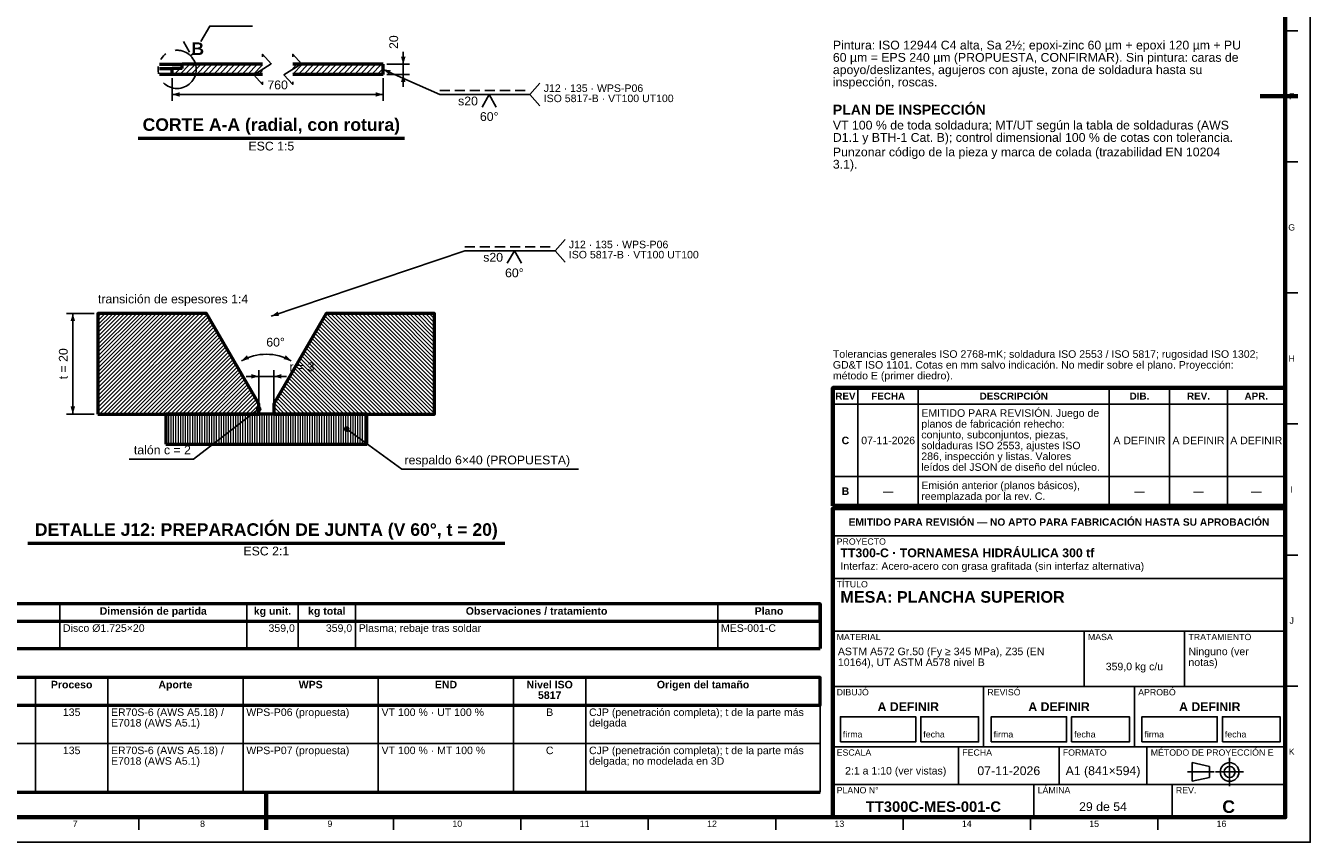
# Model space of a CAD drawing. Header units: millimetres. Extents: x 0 to 841, y 0 to 594.
# Tile 2 of 3: x 330 to 841, y 0 to 325. Entities that reach past the tile are written whole.
import ezdxf
from ezdxf.enums import TextEntityAlignment as Align

# ---------------------------------------------------------------- set-up
doc = ezdxf.new("R2010")
doc.units = ezdxf.units.MM
for name, pattern in [('EJE', [31, 20, -4, 3, -4]), ('FANTASMA', [35, 18, -4, 3, -3, 3, -4]), ('OCULTO', [6, 4, -2])]:
    doc.linetypes.add(name, pattern=pattern)
for name, color, linetype, lineweight in [('ACH', 7, 'CONTINUOUS', 13), ('COTA', 7, 'CONTINUOUS', 25), ('EJE', 7, 'EJE', 25), ('FANT', 7, 'FANTASMA', 25), ('FINA', 7, 'CONTINUOUS', 25), ('MARCO', 7, 'CONTINUOUS', 70), ('OCU', 7, 'OCULTO', 25), ('TXT', 7, 'CONTINUOUS', 25), ('VIS', 7, 'CONTINUOUS', 50)]:
    doc.layers.add(name, color=color, linetype=linetype, lineweight=lineweight)
doc.styles.add('STD', font='LiberationSans-Regular.ttf')
doc.styles.add('STDB', font='LiberationSans-Bold.ttf')

msp = doc.modelspace()

# ---------------------------------------------------------------- hatches: boundary and pattern name
at = {"layer": 'ACH'}
h = msp.add_hatch(dxfattribs=at)
h.set_pattern_fill('ANSI31', scale=0.5)
h.paths.add_polyline_path([(388.03, 305.74), (388.03, 308.14), (392.03, 308.14), (392.03, 309.74), (424.03, 309.74), (424.03, 305.74)])
h = msp.add_hatch(dxfattribs=at)
h.set_pattern_fill('ANSI31', scale=0.5)
h.paths.add_polyline_path([(436.03, 305.74), (436.03, 309.74), (472.03, 309.74), (472.03, 305.74)])
h = msp.add_hatch(dxfattribs=at)
h.set_pattern_fill('ANSI31', scale=0.35)
h.paths.add_polyline_path([(358.53, 170.52), (422.53, 170.52), (422.53, 174.52), (401.75, 210.52), (358.53, 210.52)])
h = msp.add_hatch(dxfattribs=at)
h.set_pattern_fill('ANSI31', scale=0.35, angle=90)
h.paths.add_polyline_path([(428.53, 170.52), (492.53, 170.52), (492.53, 210.52), (449.32, 210.52), (428.53, 174.52)])
h = msp.add_hatch(dxfattribs=at)
h.set_pattern_fill('ANSI31', scale=0.3, angle=45)
h.paths.add_polyline_path([(385.53, 158.52), (465.53, 158.52), (465.53, 170.52), (385.53, 170.52)])
h = msp.add_hatch(color=7, dxfattribs=at)
h.dxf.hatch_style = 1
h.paths.add_polyline_path([(423.33, 172.52), (423.1, 173.08), (422.53, 173.32), (421.97, 173.08), (421.73, 172.52), (421.97, 171.95), (422.53, 171.72), (423.1, 171.95)])
h = msp.add_hatch(color=7, dxfattribs=at)
h.dxf.hatch_style = 1
h.paths.add_polyline_path([(458.33, 164.52), (458.1, 165.08), (457.53, 165.32), (456.97, 165.08), (456.73, 164.52), (456.97, 163.95), (457.53, 163.72), (458.1, 163.95)])

# ---------------------------------------------------------------- linework, layer by layer
at = {"layer": 'COTA'}
for p, q in [((480.03, 309.74), (480.03, 314.74)), ((472.03, 307.74), (494.53, 297.74)), ((473.53, 309.74), (482.53, 309.74)), ((480.03, 305.74), (480.03, 309.74)), ((388.03, 304.24), (388.03, 295.24)), ((472.03, 304.24), (472.03, 295.24)), ((473.53, 305.74), (482.53, 305.74)), ((480.03, 305.74), (480.03, 300.74)), ((530.43, 297.74), (534.43, 302.24)), ((388.03, 297.74), (472.03, 297.74)), ((494.53, 297.74), (530.43, 297.74)), ((530.43, 297.74), (534.43, 293.24)), ((427.53, 209.52), (504.53, 235.52)), ((504.53, 235.52), (540.43, 235.52)), ((540.43, 235.52), (544.43, 240.02)), ((540.43, 235.52), (544.43, 231.02)), ((357.03, 210.52), (346.03, 210.52)), ((348.53, 170.52), (348.53, 210.52)), ((422.53, 185.52), (417.53, 185.52)), ((422.53, 174.02), (422.53, 188.02)), ((422.53, 185.52), (428.53, 185.52)), ((428.53, 174.02), (428.53, 188.02)), ((428.53, 185.52), (433.53, 185.52)), ((357.03, 170.52), (346.03, 170.52)), ((422.53, 172.52), (396.53, 152.52)), ((457.53, 164.52), (479.53, 148.52)), ((396.53, 152.52), (370.92, 152.52)), ((479.53, 148.52), (549.73, 148.52))]:
    msp.add_line(p, q, dxfattribs=at)
for points in [[(399.53, 318.84), (403.03, 324.94), (420.02, 324.94)], [(392.53, 318.84), (395.01, 314.53)], [(511.44, 292.74), (514.24, 297.74), (517.04, 292.74)], [(521.44, 230.52), (524.24, 235.52), (527.04, 230.52)]]:
    msp.add_lwpolyline(points, dxfattribs=at)
for centre in [(422.53, 172.52), (457.53, 164.52)]:
    msp.add_circle(centre, 0.8, dxfattribs=at)
msp.add_arc((425.53, 174.52), 19.8, 60, 120, dxfattribs=at)
for points in [[(480.03, 309.74), (480.93, 312.74), (479.13, 312.74)], [(472.03, 307.74), (474.41, 305.7), (475.14, 307.35)], [(480.03, 305.74), (479.13, 302.74), (480.93, 302.74)], [(388.03, 297.74), (391.03, 296.84), (391.03, 298.64)], [(472.03, 297.74), (469.03, 298.64), (469.03, 296.84)], [(348.53, 210.52), (347.63, 207.52), (349.43, 207.52)], [(427.53, 209.52), (430.67, 209.62), (430.09, 211.33)], [(415.63, 191.66), (418.68, 192.38), (417.78, 193.94)], [(435.43, 191.66), (433.29, 193.94), (432.39, 192.38)], [(422.53, 185.52), (419.53, 186.42), (419.53, 184.62)], [(428.53, 185.52), (431.53, 184.62), (431.53, 186.42)], [(348.53, 170.52), (349.43, 173.52), (347.63, 173.52)]]:
    msp.add_solid(points, dxfattribs=at)
at = {"layer": 'EJE'}
for p, q in [((808.88, 22.42), (808.88, 33.58)), ((792.14, 28), (802.68, 28)), ((803.3, 28), (814.46, 28))]:
    msp.add_line(p, q, dxfattribs=at)
at = {"layer": 'FANT'}
msp.add_line((395.41, 313.12), (396.24, 313.95), dxfattribs=at)
msp.add_circle((390.03, 307.74), 7.6, dxfattribs=at)
at = {"layer": 'FINA'}
for p, q in [((831, 323.09), (836, 323.09)), ((831, 270.91), (836, 270.91)), ((831, 218.73), (836, 218.73)), ((661, 134), (661, 180.9)), ((685, 134), (685, 180.9)), ((761, 134), (761, 180.9)), ((785, 134), (785, 180.9)), ((808, 134), (808, 180.9)), ((651, 174.4), (831, 174.4)), ((831, 166.55), (836, 166.55)), ((651, 145.6), (831, 145.6)), ((651, 134), (831, 134)), ((651, 133), (831, 133)), ((651, 122), (831, 122)), ((831, 114.36), (836, 114.36)), ((651, 105), (831, 105)), ((343.31, 94.9), (343.31, 77.1)), ((417.78, 94.9), (417.78, 77.1)), ((438.2, 94.9), (438.2, 77.1)), ((461.02, 94.9), (461.02, 77.1)), ((605.16, 94.9), (605.16, 77.1)), ((25, 88.1), (646, 88.1)), ((651, 84), (831, 84)), ((751, 62), (751, 84)), ((791, 62), (791, 84)), ((333.71, 65.6), (333.71, 20)), ((362.42, 65.6), (362.42, 20)), ((416.27, 65.6), (416.27, 20)), ((470.11, 65.6), (470.11, 20)), ((523.95, 65.6), (523.95, 20)), ((552.67, 65.6), (552.67, 20)), ((646, 65.6), (646, 20)), ((651, 62), (831, 62)), ((711, 38), (711, 62)), ((771, 38), (771, 62)), ((831, 62.18), (836, 62.18)), ((25, 54.6), (646, 54.6)), ((25, 39.4), (646, 39.4)), ((651, 38), (831, 38)), ((701, 23), (701, 38)), ((741, 23), (741, 38)), ((776, 23), (776, 38)), ((651, 23), (831, 23)), ((731, 10), (731, 23)), ((786, 10), (786, 23)), ((374.81, 10), (374.81, 5)), ((425.5, 10), (425.5, 5)), ((476.19, 10), (476.19, 5)), ((526.88, 10), (526.88, 5)), ((577.56, 10), (577.56, 5)), ((628.25, 10), (628.25, 5)), ((678.94, 10), (678.94, 5)), ((729.62, 10), (729.62, 5)), ((780.31, 10), (780.31, 5))]:
    msp.add_line(p, q, dxfattribs=at)
for points in [[(0, 0), (841, 0), (841, 594), (0, 594)], [(654, 40), (684, 40), (684, 50), (654, 50)], [(686, 40), (709, 40), (709, 50), (686, 50)], [(714, 40), (744, 40), (744, 50), (714, 50)], [(746, 40), (769, 40), (769, 50), (746, 50)], [(774, 40), (804, 40), (804, 50), (774, 50)], [(806, 40), (829, 40), (829, 50), (806, 50)], [(794, 24.28), (800.82, 25.83), (800.82, 30.17), (794, 31.72)]]:
    msp.add_lwpolyline(points, close=True, dxfattribs=at)
for points in [[(424.03, 302.74), (424.03, 301.74), (420.53, 305.54), (427.53, 309.94), (424.03, 313.74), (424.03, 312.74)], [(436.03, 302.74), (436.03, 301.74), (432.53, 305.54), (439.53, 309.94), (436.03, 313.74), (436.03, 312.74)]]:
    msp.add_lwpolyline(points, dxfattribs=at)
for radius in [3.72, 2.17]:
    msp.add_circle((808.88, 28), radius, dxfattribs=at)
at = {"layer": 'MARCO'}
for p, q in [((836, 297), (821, 297)), ((425.5, 5), (425.5, 20))]:
    msp.add_line(p, q, dxfattribs=at)
for points in [[(20, 10), (831, 10), (831, 584), (20, 584)], [(651, 134), (831, 134), (831, 180.9), (651, 180.9)], [(651, 10), (831, 10), (831, 133), (651, 133)]]:
    msp.add_lwpolyline(points, close=True, dxfattribs=at)
at = {"layer": 'OCU'}
for p, q in [((494.53, 299.34), (530.43, 299.34)), ((504.53, 237.12), (540.43, 237.12))]:
    msp.add_line(p, q, dxfattribs=at)
at = {"layer": 'VIS'}
for p, q in [((374.51, 280.34), (480.56, 280.34)), ((330.63, 119.12), (520.44, 119.12)), ((646, 94.9), (646, 77.1)), ((25, 77.1), (646, 77.1)), ((25, 20), (646, 20))]:
    msp.add_line(p, q, dxfattribs=at)
for points in [[(383.03, 309.74), (383.15, 309.74), (383.27, 309.74), (383.39, 309.74), (383.51, 309.74), (383.63, 309.74), (383.75, 309.74), (383.87, 309.74), (383.99, 309.74), (384.11, 309.74), (384.23, 309.74), (384.35, 309.74), (384.47, 309.74), (384.59, 309.74), (384.71, 309.74), (384.83, 309.74), (384.95, 309.74), (385.07, 309.74), (385.19, 309.74), (385.31, 309.74), (385.43, 309.74), (385.55, 309.74), (385.67, 309.74), (385.79, 309.74), (385.91, 309.74), (386.03, 309.74), (386.15, 309.74), (386.27, 309.74), (386.39, 309.74), (386.51, 309.74), (386.63, 309.74), (386.75, 309.74), (386.87, 309.74), (386.99, 309.74), (387.11, 309.74), (387.23, 309.74), (387.35, 309.74), (387.47, 309.74), (387.59, 309.74), (387.71, 309.74), (387.83, 309.74), (387.95, 309.74), (388.07, 309.74), (388.19, 309.74), (388.31, 309.74), (388.43, 309.74), (388.55, 309.74), (388.67, 309.74), (388.79, 309.74), (388.91, 309.74), (389.03, 309.74), (389.15, 309.74), (389.27, 309.74), (389.39, 309.74), (389.51, 309.74), (389.63, 309.74), (389.75, 309.74), (389.87, 309.74), (389.99, 309.74), (390.11, 309.74), (390.23, 309.74), (390.35, 309.74), (390.47, 309.74), (390.59, 309.74), (390.71, 309.74), (390.83, 309.74), (390.95, 309.74), (391.07, 309.74), (391.19, 309.74), (391.31, 309.74), (391.43, 309.74), (391.55, 309.74), (391.67, 309.74), (391.79, 309.74), (391.91, 309.74), (392.03, 309.74)], [(383.03, 308.14), (383.11, 308.14), (383.23, 308.14), (383.35, 308.14), (383.47, 308.14), (383.59, 308.14), (383.71, 308.14), (383.83, 308.14), (383.95, 308.14), (384.07, 308.14), (384.19, 308.14), (384.31, 308.14), (384.43, 308.14), (384.55, 308.14), (384.67, 308.14), (384.79, 308.14), (384.91, 308.14), (385.03, 308.14), (385.15, 308.14), (385.27, 308.14), (385.39, 308.14), (385.51, 308.14), (385.63, 308.14), (385.75, 308.14), (385.87, 308.14), (385.99, 308.14), (386.11, 308.14), (386.23, 308.14), (386.35, 308.14), (386.47, 308.14), (386.59, 308.14), (386.71, 308.14), (386.83, 308.14), (386.95, 308.14), (387.07, 308.14), (387.19, 308.14), (387.31, 308.14), (387.43, 308.14), (387.55, 308.14), (387.67, 308.14), (387.79, 308.14), (387.91, 308.14), (388.03, 308.14)], [(392.03, 308.14), (388.03, 308.14)], [(388.03, 305.74), (388.03, 308.14)], [(424.03, 309.74), (392.03, 309.74)], [(392.03, 308.14), (392.03, 309.74)], [(472.03, 309.74), (436.03, 309.74)], [(472.03, 305.74), (472.03, 309.74)], [(388.03, 305.74), (387.91, 305.74), (387.79, 305.74), (387.67, 305.74), (387.55, 305.74), (387.43, 305.74), (387.31, 305.74), (387.19, 305.74), (387.07, 305.74), (386.95, 305.74), (386.83, 305.74), (386.71, 305.74), (386.59, 305.74), (386.47, 305.74), (386.35, 305.74), (386.23, 305.74), (386.11, 305.74), (385.99, 305.74), (385.87, 305.74), (385.75, 305.74), (385.63, 305.74), (385.51, 305.74), (385.39, 305.74), (385.27, 305.74), (385.15, 305.74), (385.03, 305.74), (384.91, 305.74), (384.79, 305.74), (384.67, 305.74), (384.55, 305.74), (384.43, 305.74), (384.31, 305.74), (384.19, 305.74), (384.07, 305.74), (383.95, 305.74), (383.83, 305.74), (383.71, 305.74), (383.59, 305.74), (383.47, 305.74), (383.35, 305.74), (383.23, 305.74), (383.11, 305.74), (383.03, 305.74)], [(424.03, 305.74), (388.03, 305.74)], [(472.03, 305.74), (436.03, 305.74)]]:
    msp.add_lwpolyline(points, dxfattribs=at)
for points in [[(358.53, 170.52), (422.53, 170.52), (422.53, 174.52), (401.75, 210.52), (358.53, 210.52)], [(428.53, 170.52), (492.53, 170.52), (492.53, 210.52), (449.32, 210.52), (428.53, 174.52)], [(385.53, 158.52), (465.53, 158.52), (465.53, 170.52), (385.53, 170.52)], [(25, 88.1), (646, 88.1), (646, 94.9), (25, 94.9)], [(25, 54.6), (646, 54.6), (646, 65.6), (25, 65.6)]]:
    msp.add_lwpolyline(points, close=True, dxfattribs=at)

# ---------------------------------------------------------------- texts
at = {"layer": 'TXT'}
for s, height, style, p in [('B', 5, 'STDB', (398.24, 315.95)), ('F', 2.5, 'STD', (833.6, 297)), ('60°', 3.5, 'STD', (514.24, 288.94)), ('G', 2.5, 'STD', (833.6, 244.82)), ('60°', 3.5, 'STD', (524.24, 226.72)), ('H', 2.5, 'STD', (833.6, 192.64)), ('REV', 2.8, 'STDB', (656, 177.65)), ('FECHA', 2.8, 'STDB', (673, 177.65)), ('DESCRIPCIÓN', 2.8, 'STDB', (723, 177.65)), ('DIB.', 2.8, 'STDB', (773, 177.65)), ('REV.', 2.8, 'STDB', (796.5, 177.65)), ('APR.', 2.8, 'STDB', (819.5, 177.65)), ('C', 3, 'STDB', (656, 160)), ('07-11-2026', 3, 'STD', (673, 160)), ('A DEFINIR', 3, 'STD', (773, 160)), ('A DEFINIR', 3, 'STD', (796.5, 160)), ('A DEFINIR', 3, 'STD', (819.5, 160)), ('B', 3, 'STDB', (656, 139.8)), ('—', 3, 'STD', (673, 139.8)), ('—', 3, 'STD', (773, 139.8)), ('—', 3, 'STD', (796.5, 139.8)), ('—', 3, 'STD', (819.5, 139.8)), ('I', 2.5, 'STD', (833.6, 140.45)), ('EMITIDO PARA REVISIÓN — NO APTO PARA FABRICACIÓN HASTA SU APROBACIÓN', 2.9, 'STDB', (741, 127.5)), ('Dimensión de partida', 3, 'STDB', (380.54, 92.1)), ('kg unit.', 3, 'STDB', (427.99, 92.1)), ('kg total', 3, 'STDB', (449.61, 92.1)), ('Observaciones / tratamiento', 3, 'STDB', (533.09, 92.1)), ('Plano', 3, 'STDB', (625.58, 92.1)), ('J', 2.5, 'STD', (833.6, 88.27)), ('359,0 kg c/u', 3, 'STD', (771, 70)), ('Proceso', 3, 'STDB', (348.06, 62.8)), ('Aporte', 3, 'STDB', (389.34, 62.8)), ('WPS', 3, 'STDB', (443.19, 62.8)), ('END', 3, 'STDB', (497.03, 62.8)), ('Nivel ISO', 3, 'STDB', (538.31, 62.8)), ('Origen del tamaño', 3, 'STDB', (599.34, 62.8)), ('5817', 3, 'STDB', (538.31, 58.6)), ('135', 3, 'STD', (348.06, 51.8)), ('B', 3, 'STD', (538.31, 51.8)), ('A DEFINIR', 3.5, 'STDB', (681, 54)), ('A DEFINIR', 3.5, 'STDB', (741, 54)), ('A DEFINIR', 3.5, 'STDB', (801, 54)), ('135', 3, 'STD', (348.06, 36.6)), ('C', 3, 'STD', (538.31, 36.6)), ('K', 2.5, 'STD', (833.6, 36.09)), ('2:1 a 1:10 (ver vistas)', 3, 'STD', (676, 28.5)), ('07-11-2026', 3.5, 'STD', (721, 28.5)), ('A1 (841×594)', 3.5, 'STD', (758.5, 28.5)), ('TT300C-MES-001-C', 4.2, 'STDB', (691, 14.2)), ('29 de 54', 3.5, 'STD', (758.5, 14.2)), ('C', 5, 'STDB', (808.5, 14.2)), ('7', 2.5, 'STD', (349.47, 7.4)), ('8', 2.5, 'STD', (400.16, 7.4)), ('9', 2.5, 'STD', (450.84, 7.4)), ('10', 2.5, 'STD', (501.53, 7.4)), ('11', 2.5, 'STD', (552.22, 7.4)), ('12', 2.5, 'STD', (602.91, 7.4)), ('13', 2.5, 'STD', (653.59, 7.4)), ('14', 2.5, 'STD', (704.28, 7.4)), ('15', 2.5, 'STD', (754.97, 7.4)), ('16', 2.5, 'STD', (805.66, 7.4))]:
    msp.add_text(s, height=height, dxfattribs=dict(at, style=style)).set_placement(p, align=Align.MIDDLE_CENTER)
at = {"layer": 'TXT', "style": 'STD'}
for s, p in [('20', (479.03, 318.57)), ('t = 20', (347.53, 190.52))]:
    msp.add_text(s, height=3.5, rotation=90, dxfattribs=at).set_placement(p, align=Align.BOTTOM_CENTER)
at = {"layer": 'TXT'}
for s, height, style, p in [('Pintura: ISO 12944 C4 alta, Sa 2½; epoxi-zinc 60 µm + epoxi 120 µm + PU', 3.5, 'STD', (651, 319.15)), ('60 µm = EPS 240 µm (PROPUESTA, CONFIRMAR). Sin pintura: caras de', 3.5, 'STD', (651, 314.25)), ('apoyo/deslizantes, agujeros con ajuste, zona de soldadura hasta su', 3.5, 'STD', (651, 309.35)), ('J12 · 135 · WPS-P06', 3, 'STD', (535.93, 301.74)), ('inspección, roscas.', 3.5, 'STD', (651, 304.45)), ('ISO 5817-B · VT100 UT100', 3, 'STD', (535.93, 297.69)), ('PLAN DE INSPECCIÓN', 4, 'STDB', (651, 293.68)), ('VT 100 % de toda soldadura; MT/UT según la tabla de soldaduras (AWS', 3.5, 'STD', (651, 287.28)), ('D1.1 y BTH-1 Cat. B); control dimensional 100 % de cotas con tolerancia.', 3.5, 'STD', (651, 282.38)), ('Punzonar código de la pieza y marca de colada (trazabilidad EN 10204', 3.5, 'STD', (651, 276.6)), ('3.1).', 3.5, 'STD', (651, 271.7)), ('J12 · 135 · WPS-P06', 3, 'STD', (545.93, 239.52)), ('ISO 5817-B · VT100 UT100', 3, 'STD', (545.93, 235.47)), ('EMITIDO PARA REVISIÓN. Juego de', 3, 'STD', (686.2, 172.4)), ('conjunto, subconjuntos, piezas,', 3, 'STD', (686.2, 163.8)), ('planos de fabricación rehecho:', 3, 'STD', (686.2, 168.1)), ('soldaduras ISO 2553, ajustes ISO', 3, 'STD', (686.2, 159.5)), ('286, inspección y listas. Valores', 3, 'STD', (686.2, 155.2)), ('leídos del JSON de diseño del núcleo.', 3, 'STD', (686.2, 150.9)), ('Emisión anterior (planos básicos),', 3, 'STD', (686.2, 143.6)), ('reemplazada por la rev. C.', 3, 'STD', (686.2, 139.3)), ('PROYECTO', 2.5, 'STD', (652.5, 121)), ('TT300-C · TORNAMESA HIDRÁULICA 300 tf', 3.5, 'STDB', (654, 117)), ('Interfaz: Acero-acero con grasa grafitada (sin interfaz alternativa)', 3, 'STD', (654, 111.5)), ('TÍTULO', 2.5, 'STD', (652.5, 104)), ('MESA: PLANCHA SUPERIOR', 4.6, 'STDB', (654, 100)), ('MATERIAL', 2.5, 'STD', (652.5, 83)), ('MASA', 2.5, 'STD', (752.5, 83)), ('TRATAMIENTO', 2.5, 'STD', (792.5, 83)), ('ASTM A572 Gr.50 (Fy ≥ 345 MPa), Z35 (EN', 3, 'STD', (653, 77.5)), ('Ninguno (ver', 3, 'STD', (792.5, 77.5)), ('10164), UT ASTM A578 nivel B', 3, 'STD', (653, 73.2)), ('notas)', 3, 'STD', (792.5, 73.2)), ('DIBUJÓ', 2.5, 'STD', (652.5, 61)), ('REVISÓ', 2.5, 'STD', (712.5, 61)), ('APROBÓ', 2.5, 'STD', (772.5, 61)), ('ESCALA', 2.5, 'STD', (652.5, 37)), ('FECHA', 2.5, 'STD', (702.5, 37)), ('FORMATO', 2.5, 'STD', (742.5, 37)), ('MÉTODO DE PROYECCIÓN E', 2.5, 'STD', (777.5, 37)), ('PLANO N°', 2.5, 'STD', (652.5, 22)), ('LÁMINA', 2.5, 'STD', (732.5, 22)), ('REV.', 2.5, 'STD', (787.5, 22))]:
    msp.add_text(s, height=height, dxfattribs=dict(at, style=style)).set_placement(p, align=Align.TOP_LEFT)
for s, height, style, p in [('760', 3.5, 'STD', (430.03, 298.74)), ('CORTE A-A (radial, con rotura)', 5, 'STDB', (427.53, 281.74)), ('r = 3', 3.5, 'STD', (439.7, 186.52)), ('DETALLE J12: PREPARACIÓN DE JUNTA (V 60°, t = 20)', 5, 'STDB', (425.53, 120.52))]:
    msp.add_text(s, height=height, dxfattribs=dict(at, style=style)).set_placement(p, align=Align.BOTTOM_CENTER)
at = {"layer": 'TXT', "style": 'STD'}
for s, height, p in [('s20', 3.5, (509.74, 295.14)), ('s20', 3.5, (519.74, 232.92)), ('359,0', 3, (436.9, 85.3)), ('359,0', 3, (459.72, 85.3))]:
    msp.add_text(s, height=height, dxfattribs=at).set_placement(p, align=Align.MIDDLE_RIGHT)
for s, p in [('ESC 1:5', (427.53, 278.94)), ('ESC 2:1', (425.53, 117.72))]:
    msp.add_text(s, height=3.5, dxfattribs=at).set_placement(p, align=Align.TOP_CENTER)
for s, height, p in [('transición de espesores 1:4', 3.5, (358.53, 213.52)), ('60°', 3.5, (425.53, 196.32)), ('Tolerancias generales ISO 2768-mK; soldadura ISO 2553 / ISO 5817; rugosidad ISO 1302;', 3, (651, 192)), ('GD&T ISO 1101. Cotas en mm salvo indicación. No medir sobre el plano. Proyección:', 3, (651, 187.7)), ('método E (primer diedro).', 3, (651, 183.4)), ('respaldo 6×40 (PROPUESTA)', 3.5, (480.53, 149.42)), ('firma', 2.5, (655, 41)), ('fecha', 2.5, (687, 41)), ('firma', 2.5, (715, 41)), ('fecha', 2.5, (747, 41)), ('firma', 2.5, (775, 41)), ('fecha', 2.5, (807, 41))]:
    msp.add_text(s, height=height, dxfattribs=at).set_placement(p, align=Align.BOTTOM_LEFT)
msp.add_text('talón c = 2', height=3.5, dxfattribs=at).set_placement((395.53, 153.42), align=Align.BOTTOM_RIGHT)
for s, p in [('Disco Ø1.725×20', (344.61, 85.3)), ('Plasma; rebaje tras soldar', (462.32, 85.3)), ('MES-001-C', (606.46, 85.3)), ('ER70S-6 (AWS A5.18) /', (363.72, 51.8)), ('WPS-P06 (propuesta)', (417.57, 51.8)), ('VT 100 % · UT 100 %', (471.41, 51.8)), ('CJP (penetración completa); t de la parte más', (553.97, 51.8)), ('E7018 (AWS A5.1)', (363.72, 47.6)), ('delgada', (553.97, 47.6)), ('ER70S-6 (AWS A5.18) /', (363.72, 36.6)), ('WPS-P07 (propuesta)', (417.57, 36.6)), ('VT 100 % · MT 100 %', (471.41, 36.6)), ('CJP (penetración completa); t de la parte más', (553.97, 36.6)), ('E7018 (AWS A5.1)', (363.72, 32.4)), ('delgada; no modelada en 3D', (553.97, 32.4))]:
    msp.add_text(s, height=3, dxfattribs=at).set_placement(p, align=Align.MIDDLE_LEFT)

doc.saveas('drawing.dxf')
